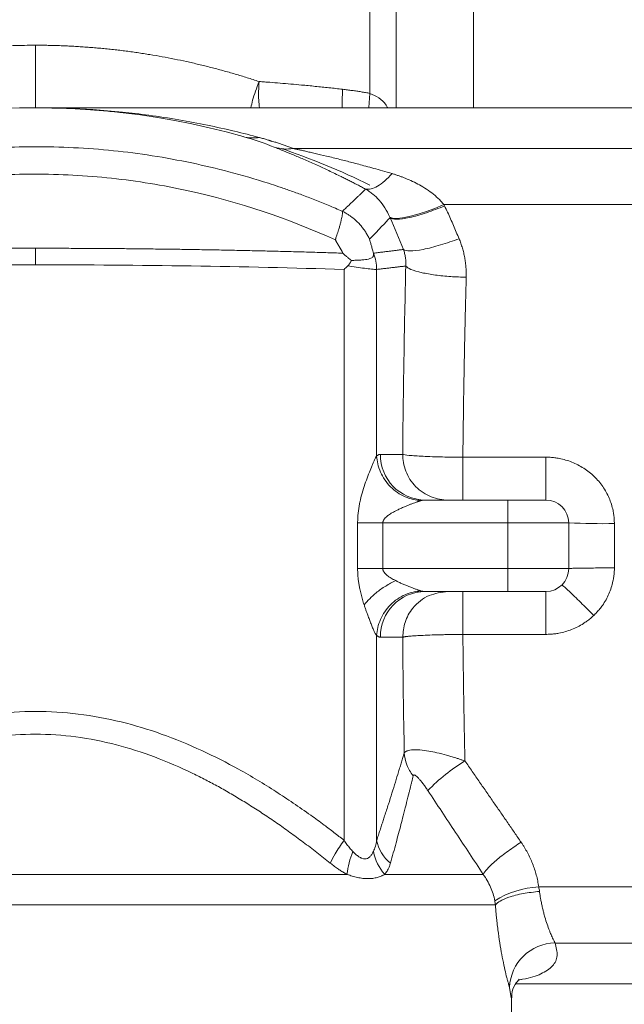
# Model space of a CAD drawing. Header units: millimetres. Extents: x 38 to 1003, y -143 to 975.
# Tile 14 of 28: x 284 to 364, y 705 to 834. Entities that reach past the tile are written whole.
import ezdxf

# ---------------------------------------------------------------- set-up
doc = ezdxf.new("R2010")
doc.units = ezdxf.units.MM

msp = doc.modelspace()

# ---------------------------------------------------------------- linework, layer by layer
at = {"color": 7, "linetype": 'Continuous', "lineweight": 15}
for p, q in [((330.37, 872.92), (330.37, 824.54)), ((343.97, 822.66), (343.97, 872.92)), ((400.22, 822.66), (286.45, 822.66)), ((286.6, 822.66), (286.62, 822.66)), ((317.13, 818.38), (317.44, 818.21)), ((320.32, 817.31), (400.22, 817.31)), ((340.09, 809.94), (400.22, 809.94)), ((286.47, 804.21), (286.47, 802.04)), ((326.97, 801.43), (326.97, 726.5)), ((331.25, 801.43), (331.25, 776.93)), ((331.75, 777.16), (334.67, 777.16)), ((342.58, 776.79), (342.58, 771.16)), ((342.58, 776.79), (353.47, 776.79)), ((353.47, 776.79), (353.47, 771.16)), ((336.71, 771.24), (336.52, 771.26)), ((337.45, 771.15), (336.71, 771.24)), ((337.57, 771.16), (348.47, 771.16)), ((348.47, 771.16), (348.47, 768.16)), ((328.75, 762.16), (328.75, 768.16)), ((332.06, 762.16), (332.06, 768.16)), ((332.06, 768.16), (348.47, 768.16)), ((348.47, 768.16), (348.47, 762.16)), ((356.47, 768.16), (348.47, 768.16)), ((356.47, 768.16), (356.47, 762.16)), ((362.47, 768.07), (362.47, 762.25)), ((348.47, 762.16), (332.06, 762.16)), ((348.47, 759.16), (348.47, 762.16)), ((356.47, 762.16), (348.47, 762.16)), ((336.52, 759.06), (336.71, 759.08)), ((336.71, 759.08), (337.45, 759.16)), ((348.47, 759.16), (337.57, 759.16)), ((331.25, 753.39), (331.25, 726.5)), ((353.47, 753.53), (342.58, 753.53)), ((327.36, 722.02), (245.57, 722.02)), ((345.25, 722.02), (332.31, 722.02)), ((352.53, 720.37), (400.22, 720.37)), ((400.22, 713.01), (354.68, 713.01)), ((349.55, 707.66), (400.22, 707.66)), ((348.97, 702.4), (348.97, 705.8))]:
    msp.add_line(p, q, dxfattribs=at)
at = {"color": 8, "linetype": 'Continuous', "lineweight": 15}
for p, q in [((333.81, 872.92), (333.81, 822.66)), ((346.84, 718.02), (223.97, 718.02)), ((348.71, 707.18), (348.92, 705.8))]:
    msp.add_line(p, q, dxfattribs=at)
at = {"color": 8, "linetype": 'Continuous', "lineweight": 15, "flags": 128}
for points in [[(326.79, 825.08), (326.71, 823.32), (326.73, 822.66)], [(330.37, 824.54), (330.21, 822.71), (330.2, 822.66)]]:
    msp.add_lwpolyline(points, dxfattribs=at)
at = {"color": 7, "linetype": 'Continuous', "lineweight": 15, "flags": 128}
for points in [[(332.97, 808.3), (333.34, 808.16), (333.9, 808.12), (334.64, 808.19), (335.53, 808.36), (336.55, 808.63), (337.67, 808.99), (338.87, 809.43), (340.09, 809.94)], [(328.75, 768.16), (329.13, 768.16), (329.52, 768.16), (329.92, 768.16), (330.33, 768.16), (330.76, 768.16), (331.19, 768.16), (331.62, 768.16), (332.06, 768.16)]]:
    msp.add_lwpolyline(points, dxfattribs=at)
at = {"color": 7, "linetype": 'Continuous', "lineweight": 15}
for centre, radius, start, end in [((286.47, 722.66), 100, 74.196, 116.0413), ((315.11, 823.92), 5.23, 254.351, 278.4295), ((319.48, 823.09), 5.85, 253.3859, 278.2162), ((286.47, 722.66), 100, 63.9587, 71.2854), ((337.66, 777.07), 5.91, 179.1562, 269.1306), ((353.47, 768.16), 3, 0, 90), ((360.97, 866.12), 98.06, 267.3699, 270.8766), ((353.47, 762.16), 3, 270, 0), ((337.66, 753.25), 5.91, 90.8694, 180.8438), ((355.13, 716.58), 23.76, 121.1579, 136.2192), ((336.53, 727.63), 5.4, 192.1339, 230.0007), ((337.85, 720.9), 10.55, 157.0671, 173.9508), ((337.43, 726.43), 6.76, 192.0623, 220.7264), ((353.12, 708.42), 11.97, 92.8289, 122.1278), ((354.76, 706.96), 6.06, 90.7262, 177.8717)]:
    msp.add_arc(centre, radius, start, end, dxfattribs=at)
for points, knots in [([(242.56, 819.87), (242.82, 820.01), (243.34, 820.28), (244.12, 820.68), (244.9, 821.07), (245.68, 821.45), (246.46, 821.83), (247.25, 822.19), (248.04, 822.55), (248.83, 822.9), (249.62, 823.25), (250.42, 823.59), (251.22, 823.91), (252.01, 824.24), (252.81, 824.55), (253.62, 824.86), (254.42, 825.15), (255.23, 825.44), (256.03, 825.73), (256.84, 826), (257.65, 826.27), (258.46, 826.53), (259.27, 826.78), (260.08, 827.03), (260.9, 827.26), (261.71, 827.49), (262.53, 827.71), (264.01, 828.1), (266.16, 828.62), (269.01, 829.21), (271.86, 829.71), (274.26, 830.06), (276.2, 830.29), (277.66, 830.44), (279.13, 830.57), (280.59, 830.68), (282.06, 830.76), (283.53, 830.82), (285, 830.85), (285.98, 830.86), (286.47, 830.86)], [0, 0, 0, 0, 0.020194, 0.040302, 0.060326, 0.080266, 0.100124, 0.119901, 0.139597, 0.159214, 0.178753, 0.198214, 0.217599, 0.236909, 0.256145, 0.275308, 0.294399, 0.31342, 0.332371, 0.351254, 0.37007, 0.38882, 0.407505, 0.426127, 0.444686, 0.463184, 0.481623, 0.500003, 0.563214, 0.625913, 0.688154, 0.749995, 0.781414, 0.812769, 0.844068, 0.87532, 0.906531, 0.937709, 0.968863, 1, 1, 1, 1]), ([(286.47, 830.86), (286.47, 830.38), (286.47, 829.87), (286.47, 828.86), (286.47, 828.35), (286.47, 827.34), (286.47, 826.84), (286.47, 825.9), (286.47, 825.46), (286.47, 824.66), (286.47, 824.3), (286.47, 823.69), (286.47, 823.43), (286.47, 823.04), (286.47, 822.89), (286.47, 822.7), (286.47, 822.66), (286.47, 822.66)], [0, 0, 0, 0, 0.125, 0.125, 0.25, 0.25, 0.375, 0.375, 0.5, 0.5, 0.625, 0.625, 0.75, 0.75, 0.875, 0.875, 1, 1, 1, 1]), ([(286.47, 830.86), (286.74, 830.86), (287.3, 830.86), (288.14, 830.85), (288.97, 830.83), (289.81, 830.8), (290.65, 830.77), (291.48, 830.72), (292.32, 830.67), (293.15, 830.62), (293.99, 830.55), (294.82, 830.48), (295.66, 830.4), (296.49, 830.32), (297.33, 830.22), (298.16, 830.12), (298.99, 830.01), (299.82, 829.89), (300.65, 829.77), (301.74, 829.59), (303.09, 829.36), (304.7, 829.05), (306.3, 828.72), (307.89, 828.35), (309.49, 827.96), (311.08, 827.54), (312.66, 827.09), (314.24, 826.61), (315.29, 826.27), (315.81, 826.1)], [0, 0, 0, 0, 0.027607, 0.055222, 0.082848, 0.110486, 0.138139, 0.165809, 0.193499, 0.22121, 0.248946, 0.276707, 0.304497, 0.332317, 0.36017, 0.388058, 0.415983, 0.443947, 0.471953, 0.500003, 0.554483, 0.609197, 0.66416, 0.719387, 0.774894, 0.830694, 0.886802, 0.943233, 1, 1, 1, 1]), ([(315.81, 826.1), (315.77, 825.26), (315.71, 824.03), (315.83, 822.99), (315.86, 822.66)], [0, 0, 0, 0, 0.682695, 1, 1, 1, 1]), ([(315.81, 826.1), (315.93, 826.09), (316.16, 826.07), (316.63, 826.04), (317.44, 825.98), (318.6, 825.88), (319.99, 825.77), (321.52, 825.63), (323.19, 825.47), (325, 825.28), (326.19, 825.15), (326.79, 825.08)], [0, 0, 0, 0, 0.031237, 0.062471, 0.124924, 0.249851, 0.375327, 0.499784, 0.666383, 0.833119, 1, 1, 1, 1]), ([(326.79, 825.08), (327, 825.06), (327.41, 825.01), (328.03, 824.92), (328.63, 824.84), (329.22, 824.75), (329.8, 824.65), (330.18, 824.58), (330.37, 824.54)], [0, 0, 0, 0, 0.172368, 0.342434, 0.510213, 0.675722, 0.838978, 1, 1, 1, 1]), ([(290.52, 822.57), (291.04, 822.55), (292.18, 822.5), (294.08, 822.37), (295.91, 822.22), (297.11, 822.09), (297.55, 822.04)], [0, 0, 0, 0, 0.2201431, 0.4847044, 0.8130399, 1, 1, 1, 1]), ([(315.88, 818.74), (316.05, 818.7), (316.39, 818.6), (316.89, 818.46), (317.38, 818.31), (317.88, 818.16), (318.37, 818), (318.86, 817.83), (319.35, 817.66), (319.84, 817.49), (320.16, 817.37), (320.32, 817.31)], [0, 0, 0, 0, 0.107176, 0.215312, 0.324417, 0.434503, 0.54558, 0.657659, 0.770748, 0.884859, 1, 1, 1, 1]), ([(245.83, 808.91), (246.15, 809.05), (246.77, 809.33), (247.7, 809.72), (248.6, 810.09), (249.48, 810.45), (250.33, 810.78), (251.16, 811.09), (251.95, 811.39), (252.72, 811.67), (253.46, 811.93), (254.18, 812.17), (254.86, 812.4), (257.02, 813.12), (260.57, 814.17), (265.67, 815.39), (270.72, 816.34), (275.9, 817.03), (281.07, 817.44), (286.28, 817.59), (291.48, 817.46), (296.65, 817.07), (301.84, 816.4), (306.9, 815.47), (312, 814.26), (315.79, 813.16), (318.44, 812.28), (319.91, 811.78), (321.48, 811.21), (323.16, 810.57), (324.93, 809.85), (326.14, 809.33), (326.76, 809.06)], [0, 0, 0, 0, 0.012512, 0.02464, 0.036385, 0.047745, 0.058721, 0.069313, 0.079521, 0.089346, 0.098786, 0.107842, 0.116514, 0.124802, 0.189761, 0.249753, 0.313452, 0.374828, 0.437758, 0.499971, 0.562213, 0.625125, 0.686541, 0.750213, 0.81028, 0.87518, 0.892341, 0.91096, 0.931035, 0.952566, 0.975555, 1, 1, 1, 1]), ([(329.81, 811.98), (329.63, 812.07), (329.26, 812.27), (328.72, 812.55), (328.18, 812.83), (327.65, 813.1), (327.12, 813.36), (326.22, 813.8), (324.99, 814.4), (323.4, 815.13), (321.88, 815.81), (320.73, 816.3), (319.98, 816.61), (319.54, 816.79), (319.13, 816.96), (318.75, 817.11), (318.41, 817.25), (318.09, 817.38), (317.9, 817.45), (317.81, 817.49)], [0, 0, 0, 0, 0.041394, 0.082424, 0.123096, 0.163415, 0.203388, 0.243019, 0.368909, 0.488212, 0.618607, 0.738022, 0.779837, 0.820102, 0.858861, 0.896168, 0.932082, 0.966668, 1, 1, 1, 1]), ([(320.32, 817.31), (320.38, 817.29), (320.5, 817.26), (320.71, 817.22), (320.92, 817.17), (321.15, 817.12), (321.4, 817.07), (321.65, 817.01), (321.93, 816.95), (322.21, 816.88), (322.52, 816.81), (322.83, 816.74), (323.54, 816.58), (324.72, 816.3), (326.34, 815.9), (328.07, 815.46), (329.56, 815.06), (330.9, 814.69), (332.05, 814.37), (332.86, 814.13), (333.28, 814.01)], [0, 0, 0, 0, 0.017314, 0.03546, 0.054454, 0.074311, 0.095045, 0.116666, 0.139185, 0.16261, 0.18695, 0.21221, 0.238399, 0.354038, 0.488324, 0.607831, 0.743006, 0.821321, 0.906984, 1, 1, 1, 1]), ([(246.77, 805.16), (252.95, 808), (259.43, 810.2), (269.38, 812.43), (272.74, 812.99), (279.49, 813.74), (282.88, 813.94), (289.67, 813.95), (293.07, 813.77), (299.83, 813.04), (303.18, 812.49), (313.14, 810.31), (319.63, 808.13), (325.83, 805.31)], [0, 0, 0, 0, 0.25, 0.25, 0.375, 0.375, 0.5, 0.5, 0.625, 0.625, 0.75, 0.75, 1, 1, 1, 1]), ([(329.81, 811.98), (330.02, 811.93), (330.25, 811.94), (330.78, 812.07), (331.07, 812.19), (331.67, 812.54), (331.99, 812.78), (332.64, 813.33), (332.96, 813.66), (333.28, 814.01)], [0, 0, 0, 0, 0.25, 0.25, 0.5, 0.5, 0.75, 0.75, 1, 1, 1, 1]), ([(333.28, 814.01), (333.42, 813.97), (333.69, 813.89), (334.09, 813.75), (334.49, 813.61), (334.88, 813.46), (335.46, 813.23), (336.2, 812.89), (337.13, 812.39), (338.04, 811.82), (338.79, 811.25), (339.34, 810.75), (339.73, 810.36), (339.98, 810.08), (340.09, 809.94)], [0, 0, 0, 0, 0.052841, 0.105481, 0.157944, 0.210254, 0.262434, 0.390028, 0.514886, 0.658279, 0.794209, 0.864552, 0.93309, 1, 1, 1, 1]), ([(326.76, 809.06), (326.84, 809.14), (326.99, 809.28), (327.21, 809.49), (327.42, 809.7), (327.63, 809.89), (327.83, 810.08), (328.02, 810.26), (328.2, 810.44), (328.37, 810.6), (328.54, 810.76), (328.7, 810.92), (328.85, 811.06), (329, 811.2), (329.14, 811.33), (329.27, 811.46), (329.39, 811.58), (329.51, 811.69), (329.62, 811.79), (329.72, 811.89), (329.78, 811.95), (329.81, 811.98)], [0, 0, 0, 0, 0.052871, 0.105699, 0.158485, 0.211233, 0.263946, 0.316627, 0.36928, 0.421906, 0.47451, 0.527094, 0.579662, 0.632217, 0.684761, 0.737299, 0.789833, 0.842367, 0.894904, 0.947447, 1, 1, 1, 1]), ([(329.81, 811.98), (329.98, 811.88), (330.13, 811.78), (330.44, 811.57), (330.6, 811.45), (331.04, 811.09), (331.32, 810.82), (331.85, 810.21), (332.1, 809.88), (332.57, 809.14), (332.79, 808.74), (332.97, 808.3)], [0, 0, 0, 0, 0.125, 0.125, 0.25, 0.25, 0.5, 0.5, 0.75, 0.75, 1, 1, 1, 1]), ([(340.17, 809.78), (339.4, 809.46), (338.59, 809.14), (337.01, 808.61), (336.24, 808.39), (334.9, 808.1), (334.33, 808.02), (333.46, 808.02), (333.17, 808.09), (333.01, 808.22)], [0, 0, 0, 0, 0.25, 0.25, 0.5, 0.5, 0.75, 0.75, 1, 1, 1, 1]), ([(340.17, 809.78), (340.3, 809.5), (340.57, 808.93), (340.96, 808.07), (341.34, 807.21), (341.71, 806.34), (341.95, 805.76), (342.07, 805.47)], [0, 0, 0, 0, 0.2002, 0.400285, 0.60027, 0.80017, 1, 1, 1, 1]), ([(325.83, 805.31), (325.84, 805.36), (325.91, 805.57), (326.06, 806.02), (326.21, 806.48), (326.32, 806.86), (326.41, 807.16), (326.51, 807.53), (326.61, 807.92), (326.69, 808.29), (326.73, 808.56), (326.76, 808.78), (326.77, 808.94), (326.76, 809.02), (326.76, 809.06)], [0, 0, 0, 0, 0.028988, 0.114864, 0.259481, 0.309417, 0.362728, 0.464859, 0.575059, 0.669321, 0.78749, 0.859035, 0.92991, 1, 1, 1, 1]), ([(326.76, 809.06), (326.81, 809.04), (327, 808.94), (327.32, 808.76), (327.64, 808.56), (328.01, 808.29), (328.4, 807.98), (328.84, 807.56), (329.21, 807.15), (329.53, 806.74), (329.83, 806.31), (330.09, 805.86), (330.25, 805.56), (330.32, 805.4)], [0, 0, 0, 0, 0.031197, 0.125155, 0.211149, 0.250303, 0.387296, 0.500499, 0.601369, 0.701994, 0.80213, 0.901541, 1, 1, 1, 1]), ([(325.83, 805.31), (325.83, 805.31), (325.83, 805.3), (325.84, 805.29), (325.84, 805.29), (325.85, 805.27), (325.86, 805.25), (325.9, 805.18), (325.97, 805.06), (326.04, 804.95), (326.16, 804.73), (326.25, 804.59), (326.5, 804.15), (326.66, 803.86), (326.83, 803.57)], [0, 0, 0, 0, 0.007813, 0.007813, 0.015625, 0.015625, 0.03125, 0.0625, 0.125, 0.25, 0.25, 0.5, 0.5, 1, 1, 1, 1]), ([(330.32, 805.4), (330.35, 805.29), (330.42, 805.03), (330.54, 804.61), (330.68, 804.12), (330.77, 803.76), (330.82, 803.57)], [0, 0, 0, 0, 0.188468, 0.417931, 0.688429, 1, 1, 1, 1]), ([(334.77, 804.06), (334.93, 803.94), (335.22, 803.87), (336.09, 803.87), (336.67, 803.93), (338.05, 804.2), (338.83, 804.4), (340.46, 804.89), (341.29, 805.17), (342.07, 805.47)], [0, 0, 0, 0, 0.25, 0.25, 0.5, 0.5, 0.75, 0.75, 1, 1, 1, 1]), ([(342.07, 805.47), (342.11, 805.37), (342.2, 805.17), (342.31, 804.86), (342.41, 804.55), (342.51, 804.24), (342.6, 803.93), (342.68, 803.61), (342.75, 803.3), (342.83, 802.87), (342.92, 802.34), (342.98, 801.69), (343.02, 801.05), (343.01, 800.62), (343.01, 800.4)], [0, 0, 0, 0, 0.062932, 0.125731, 0.188439, 0.251097, 0.313748, 0.376433, 0.439194, 0.502072, 0.626612, 0.750898, 0.875252, 1, 1, 1, 1]), ([(246.01, 803.56), (246.43, 803.58), (247.28, 803.61), (248.56, 803.65), (249.84, 803.68), (251.13, 803.72), (252.41, 803.76), (253.7, 803.79), (254.99, 803.82), (256.28, 803.86), (257.58, 803.89), (258.88, 803.92), (260.18, 803.94), (261.48, 803.97), (262.78, 803.99), (264.09, 804.02), (265.39, 804.04), (266.7, 804.06), (268.01, 804.08), (269.32, 804.1), (270.64, 804.11), (271.95, 804.13), (273.27, 804.14), (274.58, 804.16), (275.9, 804.17), (277.22, 804.18), (278.54, 804.19), (279.86, 804.19), (281.18, 804.2), (282.5, 804.21), (283.82, 804.21), (285.14, 804.21), (286.03, 804.21), (286.47, 804.21)], [0, 0, 0, 0, 0.032206, 0.064414, 0.096625, 0.128837, 0.161052, 0.19327, 0.22549, 0.257713, 0.289939, 0.322169, 0.354401, 0.386637, 0.418877, 0.451121, 0.483368, 0.51562, 0.547876, 0.580137, 0.612402, 0.644672, 0.676946, 0.709226, 0.741511, 0.773802, 0.806098, 0.8384, 0.870707, 0.903021, 0.935341, 0.967667, 1, 1, 1, 1]), ([(286.47, 804.21), (286.86, 804.21), (287.63, 804.21), (288.8, 804.21), (289.97, 804.21), (291.14, 804.2), (292.31, 804.2), (293.47, 804.19), (294.64, 804.19), (295.81, 804.18), (296.97, 804.17), (298.13, 804.16), (299.3, 804.15), (300.46, 804.14), (301.62, 804.12), (302.78, 804.11), (303.94, 804.09), (305.1, 804.08), (306.26, 804.06), (307.41, 804.04), (308.57, 804.02), (309.72, 804), (310.87, 803.98), (312.03, 803.96), (313.17, 803.93), (314.32, 803.91), (315.47, 803.88), (316.61, 803.86), (317.76, 803.83), (318.9, 803.8), (320.04, 803.77), (321.17, 803.74), (322.31, 803.71), (323.44, 803.67), (324.57, 803.64), (325.7, 803.6), (326.45, 803.58), (326.83, 803.57)], [0, 0, 0, 0, 0.028638, 0.057272, 0.0859, 0.114523, 0.143142, 0.171756, 0.200365, 0.22897, 0.25757, 0.286166, 0.314758, 0.343346, 0.37193, 0.40051, 0.429086, 0.457659, 0.486228, 0.514794, 0.543357, 0.571916, 0.600472, 0.629026, 0.657576, 0.686124, 0.714669, 0.743212, 0.771752, 0.80029, 0.828826, 0.857359, 0.885891, 0.914421, 0.942949, 0.971475, 1, 1, 1, 1]), ([(330.83, 803.56), (330.93, 803.58), (331.15, 803.61), (331.46, 803.64), (331.77, 803.68), (332.06, 803.72), (332.34, 803.75), (332.62, 803.79), (332.88, 803.82), (333.13, 803.85), (333.37, 803.88), (333.6, 803.91), (333.82, 803.94), (334.03, 803.97), (334.23, 803.99), (334.42, 804.01), (334.6, 804.04), (334.71, 804.05), (334.77, 804.06)], [0, 0, 0, 0, 0.0624148, 0.1248397, 0.1872748, 0.2497205, 0.3121771, 0.3746448, 0.437124, 0.4996149, 0.5621178, 0.6246331, 0.6871609, 0.7497017, 0.8122558, 0.8748233, 0.9374046, 1, 1, 1, 1]), ([(334.77, 804.06), (334.84, 803.88), (334.89, 803.7), (334.95, 803.44), (334.97, 803.35), (335.01, 803.17), (335.02, 803.08), (335.05, 802.9), (335.06, 802.8), (335.08, 802.62), (335.08, 802.53), (335.09, 802.26), (335.09, 802.08), (335.08, 801.88)], [0, 0, 0, 0, 0.25, 0.25, 0.375, 0.375, 0.5, 0.5, 0.625, 0.625, 0.75, 0.75, 1, 1, 1, 1]), ([(327.95, 802.62), (327.87, 802.68), (327.73, 802.79), (327.53, 802.94), (327.36, 803.07), (327.21, 803.19), (327.08, 803.3), (326.97, 803.39), (326.89, 803.48), (326.85, 803.54), (326.83, 803.57)], [0, 0, 0, 0, 0.201224, 0.367929, 0.500128, 0.638451, 0.750182, 0.8514, 0.934264, 1, 1, 1, 1]), ([(327.95, 802.62), (328.03, 802.62), (328.17, 802.62), (328.36, 802.63), (328.57, 802.63), (328.81, 802.64), (329.16, 802.66), (329.57, 802.69), (330, 802.75), (330.36, 802.84), (330.6, 802.94), (330.74, 803.06), (330.81, 803.15), (330.84, 803.24), (330.85, 803.31), (330.85, 803.39), (330.84, 803.47), (330.83, 803.54), (330.82, 803.57)], [0, 0, 0, 0, 0.046956, 0.088661, 0.125057, 0.187769, 0.250104, 0.376949, 0.50008, 0.631694, 0.750002, 0.816453, 0.874993, 0.905216, 0.932379, 0.956867, 0.979189, 1, 1, 1, 1]), ([(331.25, 801.43), (331.25, 801.8), (331.21, 802.16), (331.07, 802.88), (330.96, 803.23), (330.83, 803.56)], [0, 0, 0, 0, 0.5, 0.5, 1, 1, 1, 1]), ([(245.96, 801.43), (246.79, 801.46), (247.62, 801.48), (249.27, 801.53), (250.1, 801.55), (252.6, 801.62), (254.27, 801.66), (259.29, 801.78), (262.66, 801.84), (272.82, 801.99), (279.64, 802.04), (286.47, 802.04)], [0, 0, 0, 0, 0.0625, 0.0625, 0.125, 0.125, 0.25, 0.25, 0.5, 0.5, 1, 1, 1, 1]), ([(286.47, 802.04), (293.29, 802.04), (300.12, 801.99), (313.66, 801.79), (320.37, 801.64), (326.97, 801.43)], [0, 0, 0, 0, 0.5, 0.5, 1, 1, 1, 1]), ([(327.95, 802.62), (327.92, 802.56), (327.88, 802.48), (327.83, 802.4), (327.82, 802.38), (327.8, 802.37), (327.8, 802.35), (327.77, 802.31), (327.72, 802.23), (327.64, 802.11), (327.55, 802), (327.48, 801.93), (327.45, 801.89)], [0, 0, 0, 0, 0.250004, 0.285721, 0.321437, 0.335143, 0.34825, 0.375038, 0.50004, 0.675353, 0.840718, 1, 1, 1, 1]), ([(327.45, 801.89), (327.83, 801.83), (328.2, 801.78), (328.94, 801.67), (329.3, 801.62), (329.98, 801.54), (330.3, 801.5), (330.72, 801.46), (330.85, 801.45), (331.08, 801.44), (331.18, 801.43), (331.25, 801.43)], [0, 0, 0, 0, 0.25, 0.25, 0.5, 0.5, 0.75, 0.75, 0.875, 0.875, 1, 1, 1, 1]), ([(335.08, 801.88), (335.02, 801.88), (334.91, 801.86), (334.74, 801.84), (334.55, 801.82), (334.35, 801.8), (334.14, 801.77), (333.93, 801.75), (333.7, 801.72), (333.47, 801.69), (333.23, 801.67), (332.97, 801.64), (332.71, 801.6), (332.44, 801.57), (332.16, 801.54), (331.86, 801.51), (331.57, 801.47), (331.36, 801.45), (331.25, 801.43)], [0, 0, 0, 0, 0.062648, 0.125276, 0.187884, 0.250472, 0.31304, 0.375589, 0.438117, 0.500627, 0.563116, 0.625586, 0.688037, 0.750468, 0.81288, 0.875273, 0.937646, 1, 1, 1, 1]), ([(335.08, 801.88), (334.98, 797.8), (334.9, 793.69), (334.76, 785.44), (334.7, 781.31), (334.67, 777.16)], [0, 0, 0, 0, 0.5, 0.5, 1, 1, 1, 1]), ([(343.01, 800.4), (342.33, 800.43), (340.91, 800.48), (338.89, 800.69), (337.05, 801.01), (335.62, 801.42), (335.26, 801.73), (335.08, 801.88)], [0, 0, 0, 0, 0.1783955, 0.3681719, 0.5629677, 0.7886223, 1, 1, 1, 1]), ([(343.01, 800.4), (343, 799.95), (342.98, 799.04), (342.94, 797.69), (342.91, 796.35), (342.88, 795.03), (342.85, 793.72), (342.82, 792.43), (342.79, 791.16), (342.77, 789.89), (342.74, 788.25), (342.7, 786.24), (342.66, 783.84), (342.63, 781.47), (342.6, 779.12), (342.58, 777.57), (342.58, 776.79)], [0, 0, 0, 0, 0.0583288, 0.1159671, 0.172915, 0.2291726, 0.2847398, 0.3396167, 0.3938034, 0.4472999, 0.5001061, 0.602223, 0.7032705, 0.803249, 0.9021587, 1, 1, 1, 1]), ([(328.75, 768.16), (328.76, 768.26), (328.76, 768.46), (328.77, 768.76), (328.79, 769.06), (328.81, 769.36), (328.85, 769.66), (328.89, 769.97), (328.94, 770.27), (328.99, 770.58), (329.05, 770.88), (329.19, 771.49), (329.43, 772.38), (329.8, 773.51), (330.19, 774.55), (330.48, 775.27), (330.67, 775.7), (330.76, 775.92), (330.85, 776.13), (330.94, 776.33), (331.02, 776.52), (331.1, 776.67), (331.16, 776.79), (331.21, 776.87), (331.24, 776.91), (331.25, 776.93)], [0, 0, 0, 0, 0.029141, 0.058428, 0.087889, 0.117549, 0.147433, 0.177567, 0.207974, 0.238677, 0.269701, 0.301066, 0.422435, 0.545292, 0.664555, 0.774523, 0.803104, 0.830704, 0.862765, 0.887444, 0.917494, 0.943987, 0.963508, 0.98212, 1, 1, 1, 1]), ([(331.25, 776.93), (331.28, 776.95), (331.33, 776.99), (331.4, 777.04), (331.47, 777.09), (331.54, 777.12), (331.61, 777.14), (331.68, 777.16), (331.73, 777.16), (331.75, 777.16)], [0, 0, 0, 0, 0.143463, 0.286473, 0.42918, 0.571734, 0.714288, 0.856993, 1, 1, 1, 1]), ([(331.25, 776.93), (331.29, 776.26), (331.45, 775.54), (331.91, 774.49), (332.09, 774.15), (332.53, 773.5), (332.79, 773.19), (333.35, 772.63), (333.65, 772.37), (334.3, 771.93), (334.64, 771.74), (335.68, 771.28), (336.39, 771.12), (337.06, 771.08)], [0, 0, 0, 0, 0.25, 0.25, 0.375, 0.375, 0.5, 0.5, 0.625, 0.625, 0.75, 0.75, 1, 1, 1, 1]), ([(334.67, 777.16), (334.67, 776.81), (334.7, 776.44), (334.83, 775.7), (334.94, 775.32), (335.23, 774.58), (335.41, 774.22), (335.85, 773.53), (336.11, 773.21), (336.69, 772.62), (337.01, 772.36), (337.69, 771.91), (338.05, 771.73), (338.78, 771.43), (339.15, 771.33), (339.89, 771.19), (340.25, 771.16), (340.6, 771.16)], [0, 0, 0, 0, 0.125, 0.125, 0.25, 0.25, 0.375, 0.375, 0.5, 0.5, 0.625, 0.625, 0.75, 0.75, 0.875, 0.875, 1, 1, 1, 1]), ([(334.67, 777.16), (334.8, 777.12), (335.08, 777.07), (335.76, 777), (336.03, 776.98), (336.64, 776.94), (336.98, 776.92), (337.73, 776.88), (338.14, 776.86), (338.99, 776.84), (339.43, 776.82), (340.78, 776.8), (341.71, 776.79), (342.58, 776.79)], [0, 0, 0, 0, 0.25, 0.25, 0.375, 0.375, 0.5, 0.5, 0.625, 0.625, 0.75, 0.75, 1, 1, 1, 1]), ([(353.47, 776.79), (353.56, 776.79), (353.76, 776.79), (354.05, 776.77), (354.34, 776.75), (354.63, 776.72), (354.92, 776.68), (355.4, 776.59), (356.07, 776.43), (356.9, 776.15), (357.69, 775.78), (358.7, 775.2), (359.85, 774.3), (360.79, 773.19), (361.4, 772.21), (361.78, 771.43), (362.09, 770.62), (362.28, 769.88), (362.39, 769.22), (362.45, 768.64), (362.46, 768.26), (362.47, 768.07)], [0, 0, 0, 0, 0.02108, 0.042111, 0.063115, 0.084112, 0.105124, 0.126172, 0.189191, 0.25214, 0.315005, 0.377744, 0.502704, 0.62723, 0.689507, 0.75163, 0.813794, 0.875852, 0.917282, 0.9586, 1, 1, 1, 1]), ([(337.06, 771.08), (337.03, 771.07), (336.97, 771.06), (336.88, 771.03), (336.78, 770.99), (336.67, 770.96), (336.55, 770.92), (336.36, 770.85), (336.08, 770.75), (335.71, 770.61), (335.32, 770.45), (334.97, 770.31), (334.58, 770.14), (334.19, 769.96), (333.79, 769.76), (333.43, 769.57), (333.1, 769.38), (332.79, 769.17), (332.51, 768.95), (332.31, 768.75), (332.18, 768.58), (332.11, 768.44), (332.07, 768.3), (332.06, 768.2), (332.06, 768.16)], [0, 0, 0, 0, 0.0209, 0.042575, 0.065064, 0.0884, 0.112612, 0.137728, 0.203346, 0.277378, 0.341637, 0.416167, 0.463988, 0.551794, 0.624325, 0.679746, 0.745243, 0.800095, 0.858973, 0.907364, 0.933583, 0.957352, 0.979247, 1, 1, 1, 1]), ([(337.57, 771.16), (337.54, 771.16), (337.47, 771.16), (337.36, 771.15), (337.22, 771.12), (337.11, 771.1), (337.06, 771.08)], [0, 0, 0, 0, 0.184389, 0.41252, 0.684391, 1, 1, 1, 1]), ([(348.47, 771.16), (348.53, 771.16), (348.66, 771.16), (348.86, 771.16), (349.05, 771.16), (349.25, 771.16), (349.54, 771.16), (349.92, 771.16), (350.38, 771.16), (350.83, 771.16), (351.39, 771.16), (352.02, 771.16), (352.55, 771.16), (352.88, 771.16), (353.09, 771.16), (353.26, 771.16), (353.36, 771.16), (353.43, 771.16), (353.46, 771.16), (353.46, 771.16), (353.47, 771.16)], [0, 0, 0, 0, 0.025064, 0.050064, 0.07504, 0.100029, 0.125071, 0.18755, 0.2501, 0.312579, 0.375129, 0.500007, 0.624885, 0.687364, 0.749914, 0.812393, 0.874943, 0.916612, 0.958238, 1, 1, 1, 1]), ([(329.6, 757.42), (329.56, 757.53), (329.49, 757.76), (329.39, 758.11), (329.29, 758.45), (329.2, 758.8), (329.12, 759.14), (329.03, 759.56), (328.94, 760.03), (328.86, 760.57), (328.8, 761.1), (328.76, 761.63), (328.76, 761.98), (328.75, 762.16)], [0, 0, 0, 0, 0.076461, 0.152229, 0.227361, 0.301915, 0.375951, 0.449528, 0.562859, 0.674294, 0.784104, 0.892575, 1, 1, 1, 1]), ([(328.75, 762.16), (329.23, 762.16), (329.77, 762.16), (330.9, 762.16), (331.48, 762.16), (332.06, 762.16)], [0, 0, 0, 0, 0.5, 0.5, 1, 1, 1, 1]), ([(332.06, 762.16), (332.06, 762.13), (332.06, 762.08), (332.08, 762), (332.1, 761.92), (332.13, 761.84), (332.18, 761.76), (332.26, 761.63), (332.41, 761.46), (332.63, 761.27), (332.88, 761.08), (333.15, 760.91), (333.44, 760.74), (333.64, 760.64), (333.75, 760.58)], [0, 0, 0, 0, 0.03197, 0.064619, 0.098374, 0.133623, 0.170707, 0.209919, 0.31908, 0.44919, 0.572049, 0.715279, 0.845748, 1, 1, 1, 1]), ([(362.47, 762.25), (362.11, 762.25), (361.75, 762.25), (361, 762.25), (360.63, 762.25), (359.89, 762.24), (359.53, 762.24), (358.84, 762.23), (358.52, 762.23), (357.93, 762.22), (357.67, 762.21), (357.22, 762.2), (357.03, 762.2), (356.74, 762.19), (356.63, 762.18), (356.5, 762.17), (356.47, 762.16), (356.47, 762.16)], [0, 0, 0, 0, 0.125, 0.125, 0.25, 0.25, 0.375, 0.375, 0.5, 0.5, 0.625, 0.625, 0.75, 0.75, 0.875, 0.875, 1, 1, 1, 1]), ([(362.47, 762.25), (362.47, 762.15), (362.46, 761.96), (362.45, 761.67), (362.42, 761.38), (362.39, 761.09), (362.34, 760.8), (362.25, 760.33), (362.08, 759.67), (361.77, 758.85), (361.38, 758.06), (360.96, 757.41), (360.55, 756.86), (360.17, 756.42), (359.89, 756.14), (359.75, 756.01)], [0, 0, 0, 0, 0.041651, 0.083212, 0.124734, 0.166264, 0.207854, 0.249551, 0.374246, 0.499197, 0.624037, 0.749236, 0.832704, 0.916169, 1, 1, 1, 1]), ([(333.75, 760.58), (333.31, 760.35), (332.42, 759.9), (330.91, 758.83), (330.09, 757.95), (329.6, 757.42)], [0, 0, 0, 0, 0.277392, 0.562011, 1, 1, 1, 1]), ([(333.75, 760.58), (333.81, 760.55), (333.95, 760.48), (334.24, 760.34), (334.62, 760.16), (335.06, 759.97), (335.51, 759.79), (335.94, 759.63), (336.29, 759.5), (336.55, 759.41), (336.74, 759.34), (336.91, 759.28), (337.01, 759.25), (337.06, 759.24)], [0, 0, 0, 0, 0.054035, 0.121003, 0.244706, 0.375584, 0.497377, 0.634552, 0.749892, 0.816998, 0.880908, 0.941829, 1, 1, 1, 1]), ([(359.75, 756.01), (359.17, 756.6), (357.96, 757.82), (356.57, 759.17), (355.74, 759.92), (355.62, 759.98), (355.56, 760.01)], [0, 0, 0, 0, 0.270695, 0.562317, 0.789304, 1, 1, 1, 1]), ([(337.06, 759.24), (336.39, 759.2), (335.68, 759.04), (334.64, 758.58), (334.3, 758.39), (333.65, 757.95), (333.35, 757.69), (332.79, 757.13), (332.53, 756.82), (332.09, 756.17), (331.91, 755.83), (331.45, 754.78), (331.29, 754.06), (331.25, 753.39)], [0, 0, 0, 0, 0.25, 0.25, 0.375, 0.375, 0.5, 0.5, 0.625, 0.625, 0.75, 0.75, 1, 1, 1, 1]), ([(340.6, 759.16), (339.76, 759.05), (338.01, 758.83), (336.02, 757.21), (334.86, 755.19), (334.73, 753.82), (334.67, 753.16)], [0, 0, 0, 0, 0.270261, 0.562428, 0.789736, 1, 1, 1, 1]), ([(342.58, 759.16), (342.58, 759.06), (342.58, 758.86), (342.58, 757.35), (342.58, 755.47), (342.58, 754.16), (342.58, 753.53)], [0, 0, 0, 0, 0.271023, 0.562233, 0.788975, 1, 1, 1, 1]), ([(353.47, 759.16), (353.47, 759.16), (353.46, 759.16), (353.45, 759.16), (353.43, 759.16), (353.41, 759.16), (353.35, 759.16), (353.26, 759.16), (353.09, 759.16), (352.88, 759.16), (352.55, 759.16), (352.02, 759.16), (351.39, 759.16), (350.83, 759.16), (350.38, 759.16), (349.92, 759.16), (349.5, 759.16), (349.12, 759.16), (348.79, 759.16), (348.58, 759.16), (348.47, 759.16)], [0, 0, 0, 0, 0.025064, 0.050064, 0.07504, 0.100029, 0.125071, 0.18755, 0.2501, 0.312579, 0.375129, 0.500007, 0.624885, 0.687364, 0.749914, 0.812393, 0.874943, 0.916612, 0.958238, 1, 1, 1, 1]), ([(353.47, 753.53), (353.47, 754.21), (353.47, 754.94), (353.47, 755.98), (353.47, 756.32), (353.47, 756.96), (353.47, 757.26), (353.47, 757.8), (353.47, 758.04), (353.47, 758.46), (353.47, 758.63), (353.47, 759.04), (353.47, 759.16), (353.47, 759.16)], [0, 0, 0, 0, 0.25, 0.25, 0.375, 0.375, 0.5, 0.5, 0.625, 0.625, 0.75, 0.75, 1, 1, 1, 1]), ([(331.25, 753.39), (331.24, 753.4), (331.22, 753.42), (331.19, 753.46), (331.15, 753.51), (331.11, 753.57), (331.06, 753.66), (330.98, 753.81), (330.85, 754.09), (330.67, 754.51), (330.5, 754.97), (330.36, 755.34), (330.25, 755.62), (330.14, 755.9), (330.02, 756.22), (329.88, 756.59), (329.74, 757), (329.65, 757.28), (329.6, 757.42)], [0, 0, 0, 0, 0.023833, 0.047737, 0.071802, 0.096113, 0.120755, 0.178538, 0.240482, 0.363963, 0.490474, 0.553383, 0.616314, 0.67843, 0.741891, 0.826857, 0.912858, 1, 1, 1, 1]), ([(359.75, 756.01), (359.68, 755.94), (359.54, 755.81), (359.32, 755.63), (359.1, 755.45), (358.87, 755.27), (358.64, 755.11), (358.24, 754.84), (357.65, 754.51), (356.86, 754.16), (356.04, 753.88), (355.29, 753.7), (354.62, 753.59), (354.05, 753.54), (353.66, 753.53), (353.47, 753.53)], [0, 0, 0, 0, 0.041471, 0.082893, 0.124311, 0.165766, 0.207301, 0.24896, 0.373664, 0.49868, 0.623806, 0.749158, 0.832751, 0.916255, 1, 1, 1, 1]), ([(331.75, 753.16), (331.73, 753.16), (331.68, 753.16), (331.61, 753.18), (331.54, 753.2), (331.47, 753.23), (331.4, 753.28), (331.33, 753.33), (331.28, 753.37), (331.25, 753.39)], [0, 0, 0, 0, 0.142907, 0.285546, 0.428066, 0.57062, 0.71336, 0.856437, 1, 1, 1, 1]), ([(342.58, 753.53), (342.48, 753.53), (342.3, 753.53), (342.02, 753.52), (341.73, 753.52), (341.45, 753.52), (341.08, 753.51), (340.53, 753.5), (339.64, 753.48), (338.51, 753.45), (337.38, 753.4), (336.36, 753.35), (335.62, 753.3), (335.2, 753.25), (335, 753.22), (334.89, 753.21), (334.8, 753.19), (334.72, 753.17), (334.68, 753.16), (334.67, 753.16)], [0, 0, 0, 0, 0.0244088, 0.0491185, 0.074119, 0.0993996, 0.1249484, 0.1717965, 0.2501187, 0.3706987, 0.5001246, 0.6133204, 0.7500898, 0.8437491, 0.8751156, 0.9065442, 0.937561, 0.9686839, 1, 1, 1, 1]), ([(342.58, 753.53), (342.58, 753.08), (342.59, 752.19), (342.6, 750.85), (342.62, 749.49), (342.64, 748.13), (342.66, 746.76), (342.68, 745.38), (342.7, 743.99), (342.73, 742.59), (342.75, 741.18), (342.78, 739.76), (342.81, 738.34), (342.83, 737.39), (342.84, 736.91)], [0, 0, 0, 0, 0.079955, 0.160524, 0.241708, 0.323505, 0.405916, 0.488942, 0.572582, 0.656836, 0.741705, 0.827189, 0.913287, 1, 1, 1, 1]), ([(245.96, 726.5), (246.26, 726.73), (246.85, 727.19), (247.74, 727.87), (248.61, 728.53), (249.48, 729.17), (250.81, 730.13), (252.6, 731.38), (255.72, 733.45), (259.67, 735.82), (264.69, 738.38), (269.83, 740.5), (275.26, 742.15), (280.8, 743.18), (286.47, 743.54), (292.13, 743.18), (297.67, 742.15), (303.1, 740.5), (308.24, 738.38), (313.26, 735.82), (317.21, 733.45), (320.33, 731.38), (322.13, 730.12), (323.48, 729.15), (324.5, 728.4), (325.66, 727.52), (326.53, 726.84), (326.97, 726.5)], [0, 0, 0, 0, 0.012858, 0.025476, 0.037856, 0.049998, 0.061903, 0.093416, 0.123944, 0.188212, 0.248531, 0.312901, 0.373929, 0.437667, 0.499999, 0.562331, 0.62607, 0.687097, 0.751469, 0.811787, 0.876057, 0.906585, 0.9381, 0.95041, 0.962877, 0.980912, 1, 1, 1, 1]), ([(325.17, 723.5), (324.87, 723.73), (324.28, 724.21), (323.39, 724.9), (322.51, 725.59), (321.62, 726.25), (320.75, 726.9), (319.87, 727.54), (319, 728.16), (318.14, 728.76), (317.27, 729.36), (316.41, 729.93), (315.56, 730.49), (314.7, 731.04), (313.85, 731.57), (313, 732.08), (312.16, 732.58), (311.32, 733.07), (310.48, 733.54), (309.64, 733.99), (308.81, 734.43), (307.97, 734.85), (305.77, 735.94), (302.19, 737.49), (297.05, 739.14), (291.81, 740.18), (286.47, 740.53), (281.12, 740.18), (275.88, 739.14), (270.74, 737.49), (266.9, 735.83), (264.19, 734.47), (262.6, 733.62), (260.99, 732.72), (259.38, 731.76), (257.75, 730.74), (256.12, 729.67), (254.47, 728.54), (252.81, 727.36), (251.14, 726.13), (249.45, 724.84), (248.33, 723.95), (247.76, 723.5)], [0, 0, 0, 0, 0.013381, 0.026608, 0.039683, 0.052607, 0.065383, 0.078012, 0.090497, 0.102841, 0.115044, 0.127111, 0.139043, 0.150843, 0.162514, 0.174059, 0.18548, 0.196781, 0.207965, 0.219036, 0.229996, 0.240849, 0.251599, 0.31547, 0.376165, 0.438768, 0.500006, 0.561243, 0.623846, 0.684541, 0.748412, 0.769024, 0.790023, 0.811434, 0.833281, 0.855583, 0.878362, 0.901636, 0.925421, 0.949734, 0.974589, 1, 1, 1, 1]), ([(334.88, 737.96), (334.89, 737.98), (334.91, 738.01), (334.96, 738.06), (335.01, 738.1), (335.07, 738.14), (335.14, 738.18), (335.21, 738.21), (335.35, 738.27), (335.61, 738.33), (336.13, 738.39), (336.92, 738.37), (338, 738.23), (339.19, 737.99), (340.18, 737.74), (341.02, 737.5), (341.55, 737.34), (342.04, 737.18), (342.44, 737.05), (342.71, 736.95), (342.84, 736.91)], [0, 0, 0, 0, 0.021859, 0.043347, 0.06444, 0.085116, 0.105353, 0.125132, 0.144433, 0.216014, 0.288199, 0.415407, 0.549794, 0.659168, 0.781113, 0.831954, 0.890276, 0.927365, 0.963948, 1, 1, 1, 1]), ([(331.25, 726.5), (331.33, 726.72), (331.48, 727.17), (331.69, 727.83), (331.9, 728.47), (332.11, 729.08), (332.41, 730.02), (332.8, 731.23), (333.27, 732.72), (333.71, 734.13), (334.06, 735.27), (334.32, 736.13), (334.52, 736.76), (334.7, 737.37), (334.82, 737.76), (334.88, 737.96)], [0, 0, 0, 0, 0.051722, 0.102489, 0.152304, 0.201169, 0.249088, 0.375815, 0.498713, 0.625785, 0.748979, 0.812163, 0.874388, 0.936403, 1, 1, 1, 1]), ([(336.04, 734.96), (335.7, 735.4), (335.42, 735.88), (335.03, 736.9), (334.91, 737.44), (334.88, 737.96)], [0, 0, 0, 0, 0.5, 0.5, 1, 1, 1, 1]), ([(342.84, 736.91), (343.17, 736.44), (343.81, 735.52), (344.77, 734.14), (345.71, 732.77), (346.64, 731.43), (347.56, 730.11), (348.46, 728.8), (349.34, 727.52), (349.93, 726.67), (350.22, 726.24)], [0, 0, 0, 0, 0.130929, 0.260164, 0.387705, 0.513551, 0.637704, 0.760163, 0.880928, 1, 1, 1, 1]), ([(336.04, 734.96), (336.01, 734.83), (335.95, 734.57), (335.86, 734.18), (335.76, 733.77), (335.66, 733.35), (335.55, 732.91), (335.37, 732.19), (335.11, 731.13), (334.77, 729.82), (334.45, 728.56), (334.13, 727.38), (333.8, 726.14), (333.44, 724.84), (333.19, 723.95), (333.06, 723.5)], [0, 0, 0, 0, 0.040874, 0.081984, 0.123341, 0.164953, 0.206832, 0.248984, 0.372081, 0.498709, 0.594523, 0.692495, 0.792691, 0.895173, 1, 1, 1, 1]), ([(337.98, 733.02), (337.93, 733.09), (337.83, 733.24), (337.68, 733.46), (337.53, 733.67), (337.34, 733.94), (337.09, 734.25), (336.8, 734.59), (336.54, 734.86), (336.33, 735.02), (336.2, 735.07), (336.13, 735.07), (336.08, 735.04), (336.06, 735), (336.05, 734.97), (336.04, 734.96)], [0, 0, 0, 0, 0.074405, 0.146478, 0.21633, 0.284082, 0.424923, 0.551391, 0.678389, 0.786849, 0.841423, 0.893741, 0.946511, 0.971929, 1, 1, 1, 1]), ([(337.98, 733.02), (339.2, 731.18), (340.41, 729.34), (342.84, 725.68), (344.04, 723.85), (345.25, 722.02)], [0, 0, 0, 0, 0.5, 0.5, 1, 1, 1, 1]), ([(326.97, 726.5), (326.55, 725.89), (325.82, 724.8), (325.37, 723.89), (325.17, 723.5)], [0, 0, 0, 0, 0.559998, 1, 1, 1, 1]), ([(326.97, 726.5), (327.03, 726.4), (327.16, 726.22), (327.34, 725.95), (327.54, 725.7), (327.73, 725.46), (327.93, 725.23), (328.07, 725.09), (328.13, 725.02)], [0, 0, 0, 0, 0.178528, 0.347921, 0.508338, 0.678189, 0.841961, 1, 1, 1, 1]), ([(331.25, 726.5), (331.21, 726.23), (331.15, 725.96), (331.01, 725.46), (330.92, 725.23), (330.82, 725.02)], [0, 0, 0, 0, 0.5, 0.5, 1, 1, 1, 1]), ([(345.25, 722.02), (345.33, 722.2), (345.5, 722.45), (346.07, 723.07), (346.46, 723.44), (347.4, 724.25), (347.95, 724.67), (349.09, 725.5), (349.67, 725.89), (350.22, 726.24)], [0, 0, 0, 0, 0.25, 0.25, 0.5, 0.5, 0.75, 0.75, 1, 1, 1, 1]), ([(350.22, 726.24), (350.3, 726.13), (350.45, 725.91), (350.66, 725.56), (350.86, 725.22), (351.12, 724.76), (351.41, 724.17), (351.73, 723.44), (352, 722.69), (352.19, 722.06), (352.31, 721.55), (352.4, 721.16), (352.47, 720.77), (352.51, 720.51), (352.53, 720.37)], [0, 0, 0, 0, 0.064169, 0.127052, 0.188692, 0.249134, 0.373899, 0.498822, 0.624116, 0.749075, 0.811798, 0.874452, 0.934537, 1, 1, 1, 1]), ([(330.82, 725.02), (330.75, 724.89), (330.68, 724.76), (330.52, 724.53), (330.44, 724.42), (330.16, 724.16), (329.94, 724.05), (329.57, 724.05), (329.44, 724.08), (329.19, 724.18), (329.05, 724.25), (328.79, 724.42), (328.66, 724.53), (328.39, 724.76), (328.26, 724.89), (328.13, 725.02)], [0, 0, 0, 0, 0.125, 0.125, 0.25, 0.25, 0.5, 0.5, 0.625, 0.625, 0.75, 0.75, 0.875, 0.875, 1, 1, 1, 1]), ([(327.36, 722.02), (327.28, 722.06), (327.13, 722.14), (326.91, 722.27), (326.68, 722.41), (326.45, 722.56), (326.13, 722.77), (325.7, 723.08), (325.35, 723.36), (325.17, 723.5)], [0, 0, 0, 0, 0.100709, 0.201813, 0.303393, 0.405531, 0.508307, 0.747165, 1, 1, 1, 1]), ([(333.06, 723.5), (333.04, 723.43), (333, 723.28), (332.93, 723.08), (332.85, 722.89), (332.75, 722.68), (332.63, 722.46), (332.48, 722.23), (332.36, 722.09), (332.31, 722.02)], [0, 0, 0, 0, 0.128151, 0.252766, 0.373931, 0.491737, 0.662643, 0.831938, 1, 1, 1, 1]), ([(332.31, 722.02), (332.25, 721.99), (332.15, 721.94), (332, 721.87), (331.82, 721.79), (331.6, 721.7), (331.24, 721.59), (330.75, 721.49), (330.11, 721.45), (329.44, 721.49), (328.86, 721.59), (328.39, 721.7), (328.05, 721.8), (327.71, 721.9), (327.48, 721.98), (327.36, 722.02)], [0, 0, 0, 0, 0.041824, 0.081159, 0.118013, 0.179551, 0.240067, 0.371735, 0.49983, 0.627959, 0.759681, 0.820118, 0.88169, 0.938152, 1, 1, 1, 1]), ([(345.25, 722.02), (345.63, 721.5), (345.95, 720.94), (346.46, 719.78), (346.65, 719.17), (346.76, 718.55)], [0, 0, 0, 0, 0.5, 0.5, 1, 1, 1, 1]), ([(352.64, 719.78), (351.91, 719.71), (350.43, 719.55), (348.64, 719.07), (347.4, 718.54), (347.02, 718.19), (346.84, 718.02)], [0, 0, 0, 0, 0.273163, 0.561687, 0.786837, 1, 1, 1, 1]), ([(352.64, 719.78), (352.65, 719.7), (352.67, 719.53), (352.71, 719.29), (352.74, 719.05), (352.78, 718.82), (352.85, 718.48), (352.94, 718.02), (353.06, 717.48), (353.19, 716.94), (353.38, 716.26), (353.63, 715.46), (353.89, 714.76), (354.08, 714.28), (354.22, 713.95), (354.35, 713.66), (354.46, 713.43), (354.55, 713.26), (354.62, 713.12), (354.66, 713.05), (354.68, 713.01)], [0, 0, 0, 0, 0.025517, 0.050523, 0.075019, 0.099006, 0.122485, 0.18227, 0.245714, 0.304593, 0.369766, 0.494567, 0.620104, 0.686864, 0.746318, 0.811625, 0.873002, 0.913956, 0.956286, 1, 1, 1, 1]), ([(346.84, 718.02), (346.83, 718.1), (346.8, 718.28), (346.77, 718.46), (346.76, 718.55)], [0, 0, 0, 0, 0.501142, 1, 1, 1, 1]), ([(348.71, 707.18), (348.7, 707.21), (348.68, 707.27), (348.65, 707.37), (348.61, 707.48), (348.57, 707.63), (348.5, 707.87), (348.4, 708.22), (348.24, 708.85), (348.02, 709.78), (347.75, 711.11), (347.48, 712.62), (347.27, 714.01), (347.11, 715.19), (347.03, 715.95), (346.96, 716.57), (346.92, 717.04), (346.88, 717.52), (346.85, 717.85), (346.84, 718.02)], [0, 0, 0, 0, 0.021646, 0.042144, 0.061502, 0.091953, 0.123066, 0.184561, 0.246426, 0.369766, 0.49455, 0.619565, 0.745575, 0.80891, 0.872393, 0.904349, 0.936109, 0.966422, 1, 1, 1, 1]), ([(348.97, 705.59), (348.98, 706.07), (349.01, 707.01), (349.77, 708.05), (349.92, 708.2), (349.98, 708.26)], [0, 0, 0, 0, 0.365219, 0.725561, 1, 1, 1, 1])]:
    msp.add_open_spline(points, degree=3, knots=knots, dxfattribs=at)
at = {"color": 8, "linetype": 'Continuous', "lineweight": 15}
for points, knots in [([(314.75, 822.66), (314.81, 822.98), (315.03, 824.01), (315.49, 825.24), (315.81, 826.1)], [0, 0, 0, 0, 0.3079772, 1, 1, 1, 1]), ([(330.37, 824.54), (330.77, 824.36), (331.6, 823.99), (332.36, 823.31), (332.64, 822.78), (332.7, 822.66)], [0, 0, 0, 0, 0.41428, 0.86656, 1, 1, 1, 1]), ([(288.61, 822.62), (289.28, 822.61), (291.07, 822.59), (294.16, 822.41), (297.73, 822.12), (301.5, 821.67), (305.23, 821.11), (308.98, 820.4), (312.51, 819.62), (314.78, 819.03), (315.88, 818.74)], [0, 0, 0, 0, 0.072949, 0.195578, 0.337071, 0.463709, 0.609368, 0.747302, 0.877513, 1, 1, 1, 1]), ([(354.68, 713.01), (354.83, 712.44), (355.13, 711.29), (354.48, 709.94), (352.91, 708.93), (351.35, 708.36), (350.08, 708.21), (349.91, 708.18)], [0, 0, 0, 0, 0.240578, 0.481473, 0.722006, 0.963222, 1, 1, 1, 1])]:
    msp.add_open_spline(points, degree=3, knots=knots, dxfattribs=at)
at = {"color": 7, "linetype": 'Continuous', "lineweight": 15}
for points in [[(313.7, 818.88), (315.16, 818.47), (316.53, 818), (317.81, 817.49)], [(340.17, 809.78), (340.15, 809.84), (340.12, 809.89), (340.09, 809.94)], [(330.32, 805.4), (331.53, 806.67), (332.43, 807.61), (333.01, 808.22)], [(333.01, 808.22), (333, 808.24), (332.99, 808.27), (332.97, 808.3)], [(333.01, 808.22), (333.62, 806.85), (334.21, 805.46), (334.77, 804.06)], [(330.83, 803.56), (330.82, 803.56), (330.82, 803.56), (330.82, 803.57)], [(326.97, 801.43), (327.13, 801.59), (327.29, 801.74), (327.45, 801.89)], [(337.57, 759.16), (337.4, 759.16), (337.23, 759.19), (337.06, 759.24)], [(334.67, 753.16), (333.92, 753.16), (332.95, 753.16), (331.75, 753.16)], [(334.67, 753.16), (334.71, 748.08), (334.78, 743), (334.88, 737.96)], [(352.64, 719.78), (352.61, 719.98), (352.57, 720.18), (352.53, 720.37)]]:
    msp.add_open_spline(points, degree=3, dxfattribs=at)

doc.saveas('drawing.dxf')
